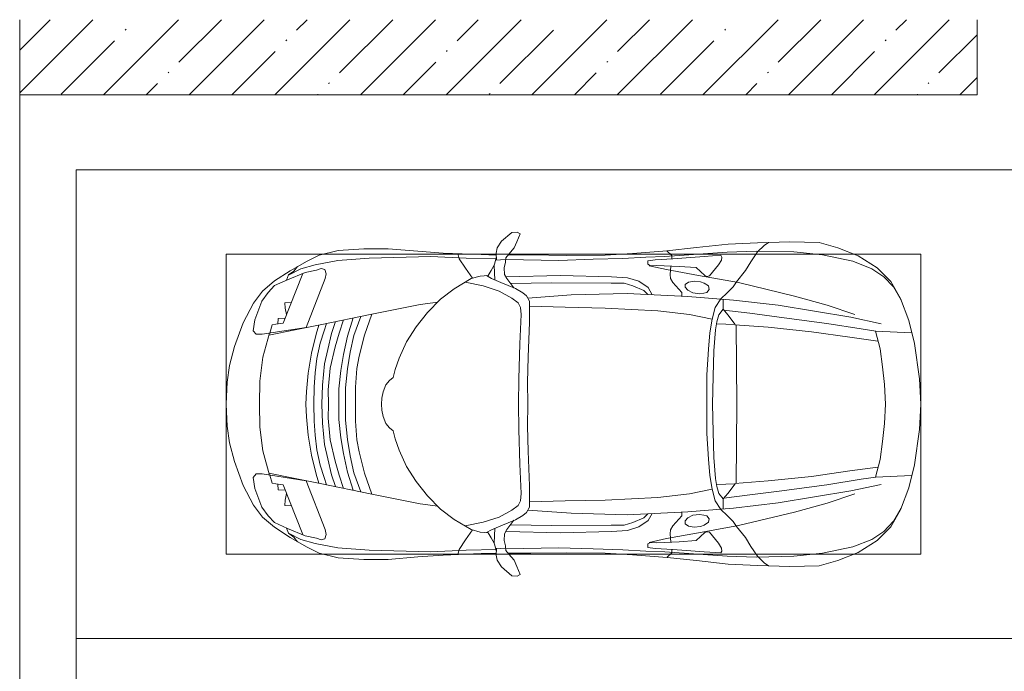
# Model space of a CAD drawing. Header units: millimetres. Extents: x -32229 to 291619, y -13689 to 125138.
# Tile 13 of 256: x -6265 to -1019, y 49500 to 52975. Entities that reach past the tile are written whole.
import ezdxf

# ---------------------------------------------------------------- set-up
doc = ezdxf.new("R2010")
doc.units = ezdxf.units.MM
for name, color, linetype, lineweight in [('A-DETL-GENF-OTLN', 7, 'Continuous', 18), ('A-FLOR-____-OTLN', 7, 'Continuous', 18), ('A-WALL-____-MCUT', 7, 'Continuous', 40), ('A-WALL-____-PATT', 7, 'Continuous', 40), ('C-PRKG-____-OTLN', 7, 'Continuous', 18)]:
    doc.layers.add(name, color=color, linetype=linetype, lineweight=lineweight)

# ---------------------------------------------------------------- blocks, each defined once
blk = doc.blocks.new('АР_Машиноместо - 4900x2400_М__5300х2500_-2211001--02 ЭМ')
at = {"layer": 'A-DETL-GENF-OTLN', "color": 253, "lineweight": 13, "true_color": 0xaaaaaa}
for p, q in [((1044.2, -818.6), (943.3, -845.1)), ((1132.7, -806), (1044.2, -818.6)), ((1250, -800), (1132.7, -806)), ((1250, -800), (1367.3, -806)), ((1367.3, -806), (1455.8, -818.6)), ((1455.8, -818.6), (1556.7, -845.1)), ((815.8, -891), (711.9, -946.2)), ((943.3, -845.1), (815.8, -891)), ((1556.7, -845.1), (1684.2, -891)), ((1684.2, -891), (1788.1, -946.2)), ((859, -944.1), (800.1, -952.6)), ((877.7, -958.9), (859, -944.1)), ((1622.3, -958.9), (1641, -944.1)), ((1641, -944.1), (1699.9, -952.6)), ((647.2, -992.8), (593.2, -1056.8)), ((711.9, -946.2), (647.2, -992.8)), ((700.9, -989.1), (655, -1024.3)), ((800.1, -952.6), (700.9, -989.1)), ((841.1, -1225.9), (877.7, -991.4)), ((1000.2, -994.5), (871.4, -1031.3)), ((877.7, -991.4), (877.7, -958.9)), ((1127.4, -979.8), (1000.2, -994.5)), ((1250, -977.6), (1127.4, -979.8)), ((1250, -977.6), (1372.6, -979.8)), ((1372.6, -979.8), (1499.8, -994.5)), ((1499.8, -994.5), (1628.6, -1031.3)), ((1622.3, -991.4), (1622.3, -958.9)), ((1658.9, -1225.9), (1622.3, -991.4)), ((1699.9, -952.6), (1799.1, -989.1)), ((1788.1, -946.2), (1852.8, -992.8)), ((1799.1, -989.1), (1845, -1024.3)), ((1852.8, -992.8), (1906.8, -1056.8)), ((654.7, -1024.4), (617.9, -1057.3)), ((882.6, -1027.5), (853.8, -1167.4)), ((1617.4, -1027.5), (1646.2, -1167.4)), ((1845.3, -1024.4), (1882.1, -1057.3)), ((593.2, -1056.8), (539.3, -1140.4)), ((617.9, -1057.3), (586.9, -1126.3)), ((1882.1, -1057.3), (1913.1, -1126.3)), ((1906.8, -1056.8), (1960.7, -1140.4)), ((539.3, -1140.4), (487.4, -1232.1)), ((561.3, -1132.6), (540.4, -1159.6)), ((586.9, -1126.3), (548.2, -1220.1)), ((589, -1121.6), (561.3, -1132.6)), ((1911, -1121.6), (1938.7, -1132.6)), ((1913.1, -1126.3), (1951.8, -1220.1)), ((1938.7, -1132.6), (1959.6, -1159.6)), ((1960.7, -1140.4), (2012.6, -1232.1)), ((540.4, -1159.6), (516.2, -1180.5)), ((853.8, -1167.4), (826.8, -1300.9)), ((1646.2, -1167.4), (1673.2, -1300.9)), ((1959.6, -1159.6), (1983.8, -1180.5)), ((487.4, -1232.1), (455.7, -1296.1)), ((548.2, -1220.1), (535, -1280.6)), ((580.7, -1327.1), (841.1, -1225.9)), ((978.6, -1254.6), (876.3, -1278.7)), ((1084.1, -1236), (978.6, -1254.6)), ((1182.5, -1227.5), (1084.1, -1236)), ((1250, -1223.7), (1182.5, -1227.5)), ((1250, -1223.7), (1317.5, -1227.5)), ((1317.5, -1227.5), (1415.9, -1236)), ((1415.9, -1236), (1521.4, -1254.6)), ((1521.4, -1254.6), (1623.7, -1278.7)), ((1919.3, -1327.1), (1658.9, -1225.9)), ((1951.8, -1220.1), (1965, -1280.6)), ((2012.6, -1232.1), (2044.3, -1296.1)), ((455.7, -1296.1), (430.8, -1396.6)), ((535, -1280.6), (527.2, -1305.2)), ((527.2, -1305.2), (531.8, -1326)), ((826.8, -1300.9), (770, -1576.5)), ((876.3, -1278.7), (828.3, -1293.7)), ((925.2, -1301.6), (859.1, -1321.2)), ((1007.1, -1283.7), (925.2, -1301.6)), ((1083.6, -1274.6), (1007.1, -1283.7)), ((1159.1, -1267.9), (1083.6, -1274.6)), ((1250, -1309.3), (1148.3, -1312.4)), ((1250, -1266.6), (1159.1, -1267.9)), ((1250, -1266.6), (1340.9, -1267.9)), ((1250, -1309.3), (1351.7, -1312.4)), ((1340.9, -1267.9), (1416.4, -1274.6)), ((1416.4, -1274.6), (1492.9, -1283.7)), ((1492.9, -1283.7), (1574.8, -1301.6)), ((1574.8, -1301.6), (1640.9, -1321.2)), ((1623.7, -1278.7), (1671.7, -1293.7)), ((1673.2, -1300.9), (1730, -1576.5)), ((1965, -1280.6), (1972.8, -1305.2)), ((1972.8, -1305.2), (1968.2, -1326)), ((2044.3, -1296.1), (2069.2, -1396.6)), ((531.8, -1326), (554.4, -1333.3)), ((554.4, -1333.3), (580.7, -1327.1)), ((873.8, -1361.2), (809.9, -1383.1)), ((859.1, -1321.2), (819.9, -1334.4)), ((958.3, -1341.1), (873.8, -1361.2)), ((1059, -1354.8), (945.3, -1380.6)), ((1035, -1323.2), (958.3, -1341.1)), ((1148.3, -1312.4), (1035, -1323.2)), ((1174.5, -1344.2), (1059, -1354.8)), ((1250, -1344.9), (1174.5, -1344.2)), ((1250, -1344.9), (1325.5, -1344.2)), ((1325.5, -1344.2), (1441, -1354.8)), ((1351.7, -1312.4), (1465, -1323.2)), ((1441, -1354.8), (1554.7, -1380.6)), ((1465, -1323.2), (1541.7, -1341.1)), ((1541.7, -1341.1), (1626.2, -1361.2)), ((1626.2, -1361.2), (1690.1, -1383.1)), ((1640.9, -1321.2), (1680.1, -1334.4)), ((1945.6, -1333.3), (1919.3, -1327.1)), ((1968.2, -1326), (1945.6, -1333.3)), ((430.8, -1396.6), (422, -1534.1)), ((871.4, -1401.1), (800.5, -1424.6)), ((945.3, -1380.6), (871.4, -1401.1)), ((1070, -1410.4), (986.2, -1425.6)), ((1168.3, -1399.8), (1070, -1410.4)), ((1250, -1400.1), (1168.3, -1399.8)), ((1250, -1400.1), (1331.7, -1399.8)), ((1331.7, -1399.8), (1430, -1410.4)), ((1430, -1410.4), (1513.8, -1425.6)), ((1554.7, -1380.6), (1628.6, -1401.1)), ((1628.6, -1401.1), (1699.5, -1424.6)), ((2069.2, -1396.6), (2078, -1534.1)), ((887, -1446.5), (790.4, -1477.3)), ((973.4, -1459.7), (884.3, -1480.8)), ((986.2, -1425.6), (887, -1446.5)), ((1061.9, -1445.7), (973.4, -1459.7)), ((1163.9, -1435.1), (1061.9, -1445.7)), ((1250, -1435.1), (1163.9, -1435.1)), ((1250, -1435.1), (1336.1, -1435.1)), ((1336.1, -1435.1), (1438.1, -1445.7)), ((1438.1, -1445.7), (1526.6, -1459.7)), ((1513.8, -1425.6), (1613, -1446.5)), ((1526.6, -1459.7), (1615.7, -1480.8)), ((1613, -1446.5), (1709.6, -1477.3)), ((884.3, -1480.8), (782, -1518.1)), ((994.9, -1509.3), (881.7, -1536.4)), ((1060, -1496.1), (994.9, -1509.3)), ((1159.3, -1489.1), (1060, -1496.1)), ((1250, -1488.3), (1159.3, -1489.1)), ((1250, -1488.3), (1340.7, -1489.1)), ((1340.7, -1489.1), (1440, -1496.1)), ((1440, -1496.1), (1505.1, -1509.3)), ((1505.1, -1509.3), (1618.3, -1536.4)), ((1615.7, -1480.8), (1718, -1518.1)), ((422, -1534.1), (422, -1662.9)), ((881.7, -1536.4), (770, -1576.5)), ((1618.3, -1536.4), (1730, -1576.5)), ((2078, -1534.1), (2078, -1662.9)), ((770, -1576.5), (718.3, -1834.2)), ((1730, -1576.5), (1781.7, -1834.2)), ((422, -1662.9), (434.8, -1820.7)), ((1123.5, -1670.9), (1107.2, -1689.8)), ((1147.5, -1650.5), (1123.5, -1670.9)), ((1184.7, -1635.7), (1147.5, -1650.5)), ((1217.8, -1629.1), (1184.7, -1635.7)), ((1217.8, -1629.1), (1250, -1626.8)), ((1282.2, -1629.1), (1250, -1626.8)), ((1282.2, -1629.1), (1315.3, -1635.7)), ((1315.3, -1635.7), (1352.5, -1650.5)), ((1352.5, -1650.5), (1376.5, -1670.9)), ((1376.5, -1670.9), (1392.8, -1689.8)), ((2078, -1662.9), (2065.2, -1820.7)), ((1004.2, -1721.4), (917, -1761.1)), ((1064.9, -1700.5), (1004.2, -1721.4)), ((1107.2, -1689.8), (1064.9, -1700.5)), ((1392.8, -1689.8), (1435.1, -1700.5)), ((1435.1, -1700.5), (1495.8, -1721.4)), ((1495.8, -1721.4), (1583, -1761.1)), ((917, -1761.1), (837.5, -1812.1)), ((1583, -1761.1), (1662.5, -1812.1)), ((434.8, -1820.7), (444.9, -1956.8)), ((718.3, -1834.2), (705.7, -1926.7)), ((837.5, -1812.1), (761.1, -1871.7)), ((1662.5, -1812.1), (1738.9, -1871.7)), ((1781.7, -1834.2), (1794.3, -1926.7)), ((2065.2, -1820.7), (2055.1, -1956.8)), ((761.1, -1871.7), (690.7, -1941.6)), ((1738.9, -1871.7), (1809.3, -1941.6)), ((444.9, -1956.8), (453, -2159.1)), ((690.7, -1941.6), (634.6, -2015)), ((1809.3, -1941.6), (1865.4, -2015)), ((2055.1, -1956.8), (2047, -2159.1)), ((475.1, -2041), (447.5, -2034.4)), ((525.5, -2074.6), (475.1, -2041)), ((634.6, -2015), (580.7, -2105.7)), ((1865.4, -2015), (1919.3, -2105.7)), ((1974.5, -2074.6), (2024.9, -2041)), ((2024.9, -2041), (2052.5, -2034.4)), ((578.8, -2112.6), (525.5, -2074.6)), ((619.7, -2168.6), (600.3, -2072.7)), ((1880.3, -2168.6), (1899.7, -2072.7)), ((1921.2, -2112.6), (1974.5, -2074.6)), ((580.7, -2105.7), (567.1, -2153.8)), ((1919.3, -2105.7), (1932.9, -2153.8)), ((453, -2159.1), (455, -2238.9)), ((564.3, -2195.4), (536.7, -2211.8)), ((567.1, -2153.8), (564.3, -2195.4)), ((579.9, -2213.8), (564.9, -2186.5)), ((647.3, -2254.2), (619.7, -2168.6)), ((1852.7, -2254.2), (1880.3, -2168.6)), ((1920.1, -2213.8), (1935.1, -2186.5)), ((1932.9, -2153.8), (1935.7, -2195.4)), ((1935.7, -2195.4), (1963.3, -2211.8)), ((2047, -2159.1), (2045, -2238.9)), ((381.7, -2266.4), (417.4, -2243.4)), ((417.4, -2243.4), (445.1, -2238.7)), ((445.1, -2238.7), (481.8, -2239.5)), ((505.1, -2230), (467.5, -2239.2)), ((482, -2235.6), (479.1, -2288.7)), ((536.7, -2211.8), (505.1, -2230)), ((586.6, -2231.3), (510.1, -2227.1)), ((600.8, -2263), (579.9, -2213.8)), ((685.1, -2322.3), (647.3, -2254.2)), ((1814.9, -2322.3), (1852.7, -2254.2)), ((1899.2, -2263), (1920.1, -2213.8)), ((1913.4, -2231.3), (1989.9, -2227.1)), ((1963.3, -2211.8), (1994.9, -2230)), ((1994.9, -2230), (2032.5, -2239.2)), ((2018, -2235.6), (2020.9, -2288.7)), ((2054.9, -2238.7), (2018.2, -2239.5)), ((2082.6, -2243.4), (2054.9, -2238.7)), ((2118.3, -2266.4), (2082.6, -2243.4)), ((335.2, -2322.3), (381.7, -2266.4)), ((449.8, -2306.1), (417.4, -2333.8)), ((470, -2290), (449.8, -2306.1)), ((454.5, -2423.6), (456, -2301.1)), ((493.6, -2288.6), (470, -2290)), ((523.3, -2281.2), (493.6, -2288.6)), ((559, -2282.6), (523.3, -2281.2)), ((580.6, -2296), (559, -2282.6)), ((630.6, -2332.9), (580.6, -2296)), ((633.8, -2340.5), (600.8, -2263)), ((1866.2, -2340.5), (1899.2, -2263)), ((1869.4, -2332.9), (1919.4, -2296)), ((1919.4, -2296), (1941, -2282.6)), ((1941, -2282.6), (1976.7, -2281.2)), ((1976.7, -2281.2), (2006.4, -2288.6)), ((2006.4, -2288.6), (2030, -2290)), ((2030, -2290), (2050.2, -2306.1)), ((2045.5, -2423.6), (2044, -2301.1)), ((2050.2, -2306.1), (2082.6, -2333.8)), ((2164.8, -2322.3), (2118.3, -2266.4)), ((333.1, -2350.6), (335.2, -2322.3)), ((341.2, -2366.2), (333.1, -2350.6)), ((384.4, -2347.9), (341.2, -2366.2)), ((417.4, -2333.8), (384.4, -2347.9)), ((603.5, -2534.3), (606.1, -2314.9)), ((656.7, -2380.3), (633.8, -2340.5)), ((710, -2355.4), (685.1, -2322.3)), ((734.3, -2368.8), (710, -2355.4)), ((1115.2, -2358.7), (929.1, -2364.1)), ((1250, -2357.8), (1115.2, -2358.7)), ((1250, -2357.8), (1384.8, -2358.7)), ((1384.8, -2358.7), (1570.9, -2364.1)), ((1765.7, -2368.8), (1790, -2355.4)), ((1790, -2355.4), (1814.9, -2322.3)), ((1843.3, -2380.3), (1866.2, -2340.5)), ((1896.5, -2534.3), (1893.9, -2314.9)), ((2082.6, -2333.8), (2115.6, -2347.9)), ((2115.6, -2347.9), (2158.8, -2366.2)), ((2158.8, -2366.2), (2166.9, -2350.6)), ((2166.9, -2350.6), (2164.8, -2322.3)), ((672.8, -2399.7), (656.7, -2380.3)), ((684.8, -2406.5), (667.8, -2638.3)), ((700.6, -2415.4), (672.8, -2399.7)), ((772.7, -2371.5), (734.3, -2368.8)), ((929.1, -2364.1), (772.7, -2371.5)), ((999.2, -2409.3), (813.8, -2416.7)), ((1132.7, -2404.6), (999.2, -2409.3)), ((1250, -2406.6), (1132.7, -2404.6)), ((1250, -2406.6), (1367.3, -2404.6)), ((1367.3, -2404.6), (1500.8, -2409.3)), ((1500.8, -2409.3), (1686.2, -2416.7)), ((1570.9, -2364.1), (1727.3, -2371.5)), ((1727.3, -2371.5), (1765.7, -2368.8)), ((1799.4, -2415.4), (1827.2, -2399.7)), ((1815.2, -2406.5), (1832.2, -2638.3)), ((1827.2, -2399.7), (1843.3, -2380.3)), ((456.8, -2613.6), (454.5, -2423.6)), ((813.8, -2416.7), (700.6, -2415.4)), ((1686.2, -2416.7), (1799.4, -2415.4)), ((2043.2, -2613.6), (2045.5, -2423.6)), ((604.4, -2850.8), (603.5, -2534.3)), ((1895.6, -2850.8), (1896.5, -2534.3)), ((456.1, -2818.3), (456.8, -2613.6)), ((2043.9, -2818.3), (2043.2, -2613.6)), ((667.8, -2638.3), (659.3, -2936)), ((1832.2, -2638.3), (1840.7, -2936)), ((446, -2964.8), (456.1, -2818.3)), ((2054, -2964.8), (2043.9, -2818.3)), ((604.4, -2919.4), (604.4, -2850.8)), ((1895.6, -2919.4), (1895.6, -2850.8)), ((618.7, -2966.7), (604.4, -2919.4)), ((659.3, -2936), (676.4, -3260.1)), ((1840.7, -2936), (1823.6, -3260.1)), ((1881.3, -2966.7), (1895.6, -2919.4)), ((432.8, -3149.3), (446, -2964.8)), ((643.6, -3024.6), (618.7, -2966.7)), ((1856.4, -3024.6), (1881.3, -2966.7)), ((2067.2, -3149.3), (2054, -2964.8)), ((665.1, -3046.1), (643.6, -3024.6)), ((1834.9, -3046.1), (1856.4, -3024.6)), ((480.8, -3085), (474.8, -3179.9)), ((485.6, -3046.1), (480.8, -3085)), ((504.5, -3046.6), (485.6, -3046.1)), ((512.2, -3061.4), (504.5, -3046.6)), ((510.9, -3094.6), (512.2, -3061.4)), ((515.3, -3213.7), (510.9, -3094.6)), ((1984.7, -3213.7), (1989.1, -3094.6)), ((1987.8, -3061.4), (1995.5, -3046.6)), ((1989.1, -3094.6), (1987.8, -3061.4)), ((1995.5, -3046.6), (2014.4, -3046.1)), ((2014.4, -3046.1), (2019.2, -3085)), ((2019.2, -3085), (2025.2, -3179.9)), ((415.7, -3305.9), (432.8, -3149.3)), ((456.9, -3174.2), (432.9, -3148.3)), ((475.2, -3173.5), (456.9, -3174.2)), ((474.8, -3179.9), (462.2, -3347.3)), ((558.4, -3165.4), (513.6, -3168)), ((579.5, -3167.7), (558.4, -3165.4)), ((601.7, -3179.4), (579.5, -3167.7)), ((654.5, -3228.1), (601.7, -3179.4)), ((1845.5, -3228.1), (1898.3, -3179.4)), ((1898.3, -3179.4), (1920.5, -3167.7)), ((1920.5, -3167.7), (1941.6, -3165.4)), ((1941.6, -3165.4), (1986.4, -3168)), ((2024.8, -3173.5), (2043.1, -3174.2)), ((2025.2, -3179.9), (2037.8, -3347.3)), ((2043.1, -3174.2), (2067.1, -3148.3)), ((2084.3, -3305.9), (2067.1, -3148.3)), ((522.2, -3303.2), (515.3, -3213.7)), ((612.1, -3245.7), (599.8, -3262.3)), ((626.8, -3246.1), (612.1, -3245.7)), ((643.2, -3259.9), (626.8, -3246.1)), ((674.6, -3227.6), (654.5, -3228.1)), ((1825.4, -3227.6), (1845.5, -3228.1)), ((1856.8, -3259.9), (1873.2, -3246.1)), ((1873.2, -3246.1), (1887.9, -3245.7)), ((1887.9, -3245.7), (1900.2, -3262.3)), ((1977.8, -3303.2), (1984.7, -3213.7)), ((564.6, -3349.7), (522.2, -3303.2)), ((599.8, -3262.3), (593.6, -3292.5)), ((593.6, -3292.5), (597.1, -3327.4)), ((657.2, -3286.3), (643.2, -3259.9)), ((661.1, -3321.2), (657.2, -3286.3)), ((676.4, -3260.1), (695.7, -3502.8)), ((1823.6, -3260.1), (1804.3, -3502.8)), ((1838.9, -3321.2), (1842.8, -3286.3)), ((1842.8, -3286.3), (1856.8, -3259.9)), ((1900.2, -3262.3), (1906.4, -3292.5)), ((1906.4, -3292.5), (1902.9, -3327.4)), ((1935.4, -3349.7), (1977.8, -3303.2)), ((397.1, -3474.2), (415.7, -3305.9)), ((462.2, -3347.3), (456.6, -3434.5)), ((569.7, -3360.7), (564.6, -3349.7)), ((597.1, -3327.4), (605.2, -3346.8)), ((605.2, -3346.8), (620, -3369.3)), ((654.1, -3360.7), (658.7, -3344.5)), ((658.7, -3344.5), (661.1, -3321.2)), ((1841.3, -3344.5), (1838.9, -3321.2)), ((1845.9, -3360.7), (1841.3, -3344.5)), ((1894.8, -3346.8), (1880, -3369.3)), ((1902.9, -3327.4), (1894.8, -3346.8)), ((1930.3, -3360.7), (1935.4, -3349.7)), ((2037.8, -3347.3), (2043.4, -3434.5)), ((2102.9, -3474.2), (2084.3, -3305.9)), ((508, -3422.8), (566.8, -3375.1)), ((566.8, -3375.1), (569.7, -3360.7)), ((620, -3369.3), (638.7, -3372.5)), ((638.7, -3372.5), (654.1, -3360.7)), ((853.3, -3407.2), (811.1, -3414.8)), ((965.3, -3397.8), (853.3, -3407.2)), ((1102.5, -3394.3), (965.3, -3397.8)), ((1250, -3391.3), (1102.5, -3394.3)), ((1250, -3391.3), (1397.5, -3394.3)), ((1397.5, -3394.3), (1534.7, -3397.8)), ((1534.7, -3397.8), (1646.7, -3407.2)), ((1646.7, -3407.2), (1688.9, -3414.8)), ((1861.3, -3372.5), (1845.9, -3360.7)), ((1880, -3369.3), (1861.3, -3372.5)), ((1933.2, -3375.1), (1930.3, -3360.7)), ((1992, -3422.8), (1933.2, -3375.1)), ((456.6, -3434.5), (466.2, -3441.1)), ((466.2, -3441.1), (481.5, -3439.1)), ((481.5, -3439.1), (508, -3422.8)), ((690.2, -3433.7), (654.7, -3470.4)), ((744.1, -3447.2), (691.3, -3447.2)), ((773, -3424.2), (744.1, -3447.2)), ((744.3, -3447), (773.2, -3472.4)), ((811.1, -3414.8), (773, -3424.2)), ((825.6, -3512.1), (821, -3413)), ((1674.4, -3512.1), (1679, -3413)), ((1688.9, -3414.8), (1727, -3424.2)), ((1755.7, -3447), (1726.8, -3472.4)), ((1727, -3424.2), (1755.7, -3447)), ((1755.7, -3447.2), (1808.7, -3447.2)), ((1809.8, -3433.7), (1845.3, -3470.4)), ((2018.5, -3439.1), (1992, -3422.8)), ((2033.8, -3441.1), (2018.5, -3439.1)), ((2043.4, -3434.5), (2033.8, -3441.1)), ((390.2, -3630), (397.1, -3474.2)), ((624.9, -3501.2), (598.3, -3518.6)), ((654.7, -3470.4), (624.9, -3501.2)), ((773.2, -3472.4), (825.6, -3512.1)), ((840.1, -3687.8), (826.6, -3509.6)), ((1659.9, -3687.8), (1673.4, -3509.6)), ((1726.8, -3472.4), (1674.4, -3512.1)), ((1845.3, -3470.4), (1875.1, -3501.2)), ((1875.1, -3501.2), (1901.7, -3518.6)), ((2109.8, -3630), (2102.9, -3474.2)), ((598.3, -3518.6), (537.9, -3567)), ((1250, -3520.1), (827.2, -3517.2)), ((1250, -3520.1), (1672.8, -3517.2)), ((1901.7, -3518.6), (1962.1, -3567)), ((491.4, -3594.2), (438.6, -3629.8)), ((537.9, -3567), (491.4, -3594.2)), ((1962.1, -3567), (2008.6, -3594.2)), ((2008.6, -3594.2), (2061.4, -3629.8)), ((384, -3802.9), (390.2, -3630)), ((403.8, -3665.5), (388.1, -3688.4)), ((438.6, -3629.8), (403.8, -3665.5)), ((2061.4, -3629.8), (2096.2, -3665.5)), ((2096.2, -3665.5), (2111.9, -3688.4)), ((2116, -3802.9), (2109.8, -3630)), ((863.9, -3917.5), (840.1, -3687.8)), ((1636.1, -3917.5), (1659.9, -3687.8)), ((387.4, -3958.4), (384, -3802.9)), ((2112.6, -3958.4), (2116, -3802.9)), ((893.6, -4121.6), (863.9, -3917.5)), ((1606.4, -4121.6), (1636.1, -3917.5)), ((416.4, -4059.2), (387.4, -3958.4)), ((2083.6, -4059.2), (2112.6, -3958.4)), ((458.6, -4167), (416.4, -4059.2)), ((2041.4, -4167), (2083.6, -4059.2)), ((914, -4272.5), (893.6, -4121.6)), ((1586, -4272.5), (1606.4, -4121.6)), ((522.5, -4267.9), (458.6, -4167)), ((1977.5, -4267.9), (2041.4, -4167)), ((596.3, -4340.6), (522.5, -4267.9)), ((955.5, -4283.9), (861, -4259.4)), ((861.2, -4260.3), (869.3, -4451.1)), ((1050.4, -4297.3), (955.5, -4283.9)), ((1146, -4306.7), (1050.4, -4297.3)), ((1354, -4306.7), (1449.6, -4297.3)), ((1449.6, -4297.3), (1544.5, -4283.9)), ((1544.5, -4283.9), (1639, -4259.4)), ((1638.8, -4260.3), (1630.7, -4451.1)), ((1903.7, -4340.6), (1977.5, -4267.9)), ((686, -4391.6), (596.3, -4340.6)), ((1250, -4312), (1146, -4306.7)), ((1250, -4312), (1354, -4306.7)), ((1814, -4391.6), (1903.7, -4340.6)), ((804.4, -4436.7), (686, -4391.6)), ((1695.6, -4436.7), (1814, -4391.6)), ((927, -4466.6), (804.4, -4436.7)), ((1573, -4466.6), (1695.6, -4436.7)), ((1114.6, -4493), (927, -4466.6)), ((1250, -4500), (1114.6, -4493)), ((1250, -4500), (1385.4, -4493)), ((1385.4, -4493), (1573, -4466.6))]:
    blk.add_line(p, q, dxfattribs=at)
at = {"layer": 'A-DETL-GENF-OTLN', "color": 254, "lineweight": 13, "true_color": 0xd4d4d4}
for p, q in [((827.7, -1045), (824.1, -1063.7)), ((871.3, -1031.9), (827.7, -1045)), ((1628.7, -1031.9), (1672.3, -1045)), ((1672.3, -1045), (1675.9, -1063.7)), ((792.9, -1076.2), (791.2, -1114.5)), ((823.3, -1074.4), (792.9, -1076.2)), ((824.1, -1063.7), (818.8, -1102.9)), ((1675.9, -1063.7), (1681.2, -1102.9)), ((1676.7, -1074.4), (1707.1, -1076.2)), ((1707.1, -1076.2), (1708.8, -1114.5)), ((561.7, -1132.1), (527.9, -1198.6)), ((818.8, -1102.9), (554, -1208.1)), ((709.1, -1112.7), (708.2, -1146.9)), ((737.7, -1113.6), (709.1, -1112.7)), ((772.6, -1121.3), (737.7, -1113.6)), ((1681.2, -1102.9), (1946, -1208.1)), ((1727.4, -1121.3), (1762.3, -1113.6)), ((1762.3, -1113.6), (1790.9, -1112.7)), ((1790.9, -1112.7), (1791.8, -1146.9)), ((1938.3, -1132.1), (1972.1, -1198.6)), ((527.9, -1198.6), (507.4, -1274.3)), ((1972.1, -1198.6), (1992.6, -1274.3)), ((507.4, -1274.3), (483.4, -1395.6)), ((1992.6, -1274.3), (2016.6, -1395.6)), ((483.4, -1395.6), (470.9, -1561.4)), ((2016.6, -1395.6), (2029.1, -1561.4)), ((470.9, -1561.4), (462.8, -1889.5)), ((2029.1, -1561.4), (2037.2, -1889.5)), ((462.8, -1889.5), (471.8, -2077.7)), ((2037.2, -1889.5), (2028.2, -2077.7)), ((471.8, -2077.7), (474.5, -2239.3)), ((2028.2, -2077.7), (2025.5, -2239.3)), ((483.3, -2571.4), (478, -2290)), ((570.6, -2291.4), (564.4, -2580.5)), ((1929.4, -2291.4), (1935.6, -2580.5)), ((2016.7, -2571.4), (2022, -2290)), ((728.4, -2415.7), (733.8, -2606.7)), ((1771.6, -2415.7), (1766.2, -2606.7)), ((477.8, -2754.7), (483.3, -2571.4)), ((564.4, -2580.5), (571.6, -2853.3)), ((733.8, -2606.7), (737.8, -2818.3)), ((1766.2, -2606.7), (1762.2, -2818.3)), ((1935.6, -2580.5), (1928.4, -2853.3)), ((2022.2, -2754.7), (2016.7, -2571.4)), ((473.9, -2913.7), (477.8, -2754.7)), ((2026.1, -2913.7), (2022.2, -2754.7)), ((737.8, -2818.3), (752.8, -3099)), ((1762.2, -2818.3), (1747.2, -3099)), ((571.6, -2853.3), (575.7, -2937.4)), ((1928.4, -2853.3), (1924.3, -2937.4)), ((466.3, -3036.3), (473.9, -2913.7)), ((575.7, -2937.4), (595.2, -2997.9)), ((1924.3, -2937.4), (1904.8, -2997.9)), ((2033.7, -3036.3), (2026.1, -2913.7)), ((462, -3136.6), (466.3, -3036.3)), ((595.2, -2997.9), (629, -3048.1)), ((1904.8, -2997.9), (1871, -3048.1)), ((2038, -3136.6), (2033.7, -3036.3)), ((512.5, -3053.2), (532.7, -3145.9)), ((629, -3048.1), (666.7, -3069.7)), ((1871, -3048.1), (1833.3, -3069.7)), ((1987.5, -3053.2), (1967.3, -3145.9)), ((439.5, -3468.5), (462, -3136.6)), ((532.7, -3145.9), (564, -3316.2)), ((752.8, -3099), (771.7, -3268.5)), ((1747.2, -3099), (1728.3, -3268.5)), ((1967.3, -3145.9), (1936, -3316.2)), ((2060.5, -3468.5), (2038, -3136.6)), ((771.7, -3268.5), (797.1, -3388.2)), ((1728.3, -3268.5), (1702.9, -3388.2)), ((564, -3316.2), (602.3, -3530.2)), ((1936, -3316.2), (1897.7, -3530.2)), ((734.6, -3405.8), (688.5, -3435.5)), ((797.1, -3388.2), (734.6, -3405.8)), ((870, -3377.1), (797.1, -3388.2)), ((957.1, -3368.9), (870, -3377.1)), ((1093.5, -3360.7), (957.1, -3368.9)), ((1250, -3360.7), (1093.5, -3360.7)), ((1250, -3360.7), (1406.5, -3360.7)), ((1406.5, -3360.7), (1542.9, -3368.9)), ((1542.9, -3368.9), (1630, -3377.1)), ((1630, -3377.1), (1702.9, -3388.2)), ((1702.9, -3388.2), (1765.4, -3405.8)), ((1765.4, -3405.8), (1811.5, -3435.5)), ((749.1, -3450.8), (765.5, -3589.1)), ((1750.9, -3450.8), (1734.5, -3589.1)), ((434.2, -3623.7), (439.5, -3468.5)), ((695.7, -3502.8), (723.2, -3741.5)), ((1804.3, -3502.8), (1776.8, -3741.5)), ((2065.8, -3623.7), (2060.5, -3468.5)), ((602.3, -3530.2), (673.6, -3827.1)), ((1897.7, -3530.2), (1826.4, -3827.1)), ((765.5, -3589.1), (785.7, -3746.6)), ((1734.5, -3589.1), (1714.3, -3746.6)), ((438.6, -3823.4), (434.2, -3623.7)), ((2061.4, -3823.4), (2065.8, -3623.7)), ((723.2, -3741.5), (786.9, -4128.3)), ((785.7, -3746.6), (819.4, -4000.8)), ((1714.3, -3746.6), (1680.6, -4000.8)), ((1776.8, -3741.5), (1713.1, -4128.3)), ((454.7, -3976.8), (438.6, -3823.4)), ((673.6, -3827.1), (722.7, -4001.8)), ((1826.4, -3827.1), (1777.3, -4001.8)), ((2045.3, -3976.8), (2061.4, -3823.4)), ((488.6, -4138.1), (454.7, -3976.8)), ((2011.4, -4138.1), (2045.3, -3976.8)), ((722.7, -4001.8), (771.7, -4149.8)), ((819.4, -4000.8), (849, -4182.8)), ((1680.6, -4000.8), (1651, -4182.8)), ((1777.3, -4001.8), (1728.3, -4149.8)), ((527.8, -4239.8), (488.6, -4138.1)), ((786.9, -4128.3), (821.1, -4289.8)), ((1713.1, -4128.3), (1678.9, -4289.8)), ((1972.2, -4239.8), (2011.4, -4138.1)), ((849, -4182.8), (861.2, -4260.3)), ((1651, -4182.8), (1638.8, -4260.3)), ((571.5, -4303.1), (527.8, -4239.8)), ((1928.5, -4303.1), (1972.2, -4239.8)), ((625, -4354.8), (571.5, -4303.1)), ((1875, -4354.8), (1928.5, -4303.1)), ((696.3, -4395.8), (625, -4354.8)), ((1803.7, -4395.8), (1875, -4354.8))]:
    blk.add_line(p, q, dxfattribs=at)
at = {"layer": 'C-PRKG-____-OTLN', "color": 253, "lineweight": 13, "true_color": 0xaaaaaa}
for p, q in [((2500, 0), (0, 0)), ((0, 0), (0, -5300)), ((2500, 0), (2500, -5300)), ((450, -800), (450, -4500)), ((450, -800), (2050, -800)), ((2050, -800), (2050, -4500)), ((450, -4500), (2050, -4500))]:
    blk.add_line(p, q, dxfattribs=at)
blk = doc.blocks.new('АР_Машиноместо - 4900x2400_М__5300х2500_-V39--02 ЭМ')
at = {"layer": 'C-PRKG-____-OTLN', "color": 253, "lineweight": 13, "true_color": 0xaaaaaa}
for p, q in [((0, 0), (0, 5300)), ((2500, 0), (0, 0))]:
    blk.add_line(p, q, dxfattribs=at)
blk = doc.blocks.new('Наметкина 10_РД_АР_П_отсоединено_rvt-1--02 ЭМ')
at = {"layer": 'A-WALL-____-PATT', "lineweight": 5, "true_color": 0xaaaaaa}
h = blk.add_hatch(dxfattribs=at)
h.set_pattern_fill('FP_3', color=253, style=0, pattern_type=2)
h.set_pattern_definition([(45, (0, 0), (-228.0985, 228.0985), []), (45, (228.1, 0), (-228.0985, 228.0985), [403.225, -80.645, 6.706, -73.939])])
h.paths.add_polyline_path([(-1164.7, 52575), (-1164.7, 52975), (-6264.7, 52975), (-6264.7, 52575)])
at = {"layer": 'A-FLOR-____-OTLN', "color": 253, "lineweight": 13, "true_color": 0xaaaaaa}
for p, q in [((-6264.7, 52575), (-6264.7, 46650)), ((-6264.7, 46650), (-6264.7, 52575))]:
    blk.add_line(p, q, dxfattribs=at)
at = {"layer": 'A-WALL-____-MCUT', "color": 253, "lineweight": 13, "true_color": 0xaaaaaa}
for p, q in [((-6264.7, 52975), (-6264.7, 52575)), ((-1164.7, 52575), (-1164.7, 52975)), ((-6264.7, 52575), (-1164.7, 52575))]:
    blk.add_line(p, q, dxfattribs=at)
at = {"layer": 'C-PRKG-____-OTLN', "color": 253, "lineweight": 13, "true_color": 0xaaaaaa}
for name, rotation in [('АР_Машиноместо - 4900x2400_М__5300х2500_-2211001--02 ЭМ', 90.00000000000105), ('АР_Машиноместо - 4900x2400_М__5300х2500_-V39--02 ЭМ', 270.000000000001)]:
    blk.add_blockref(name, (-5964.7, 49675), dxfattribs=dict(at, rotation=rotation))

msp = doc.modelspace()

# ---------------------------------------------------------------- block references
at = {"lineweight": 5}
msp.add_blockref('Наметкина 10_РД_АР_П_отсоединено_rvt-1--02 ЭМ', (0, 0), dxfattribs=at)

doc.saveas('drawing.dxf')
